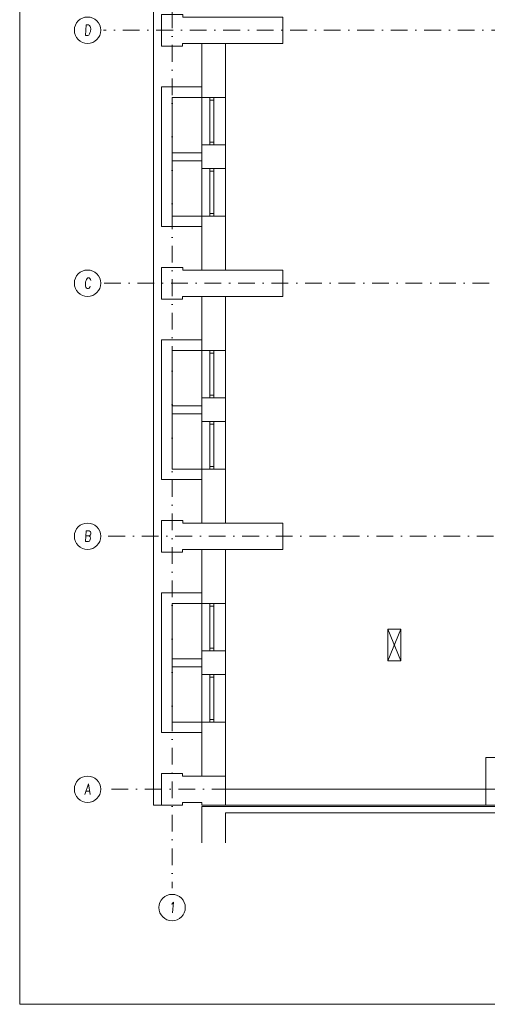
# Model space of a CAD drawing. Header units: millimetres. Extents: x 213386 to 459888, y 74252 to 208052.
# Tile 1 of 256: x 370888 to 379752, y 74252 to 92932. Entities that reach past the tile are written whole.
import ezdxf
from ezdxf.enums import TextEntityAlignment as Align

# ---------------------------------------------------------------- set-up
doc = ezdxf.new("R2010")
doc.units = ezdxf.units.MM
doc.linetypes.add('ČERCHOVANÁ', pattern=[25.4, 12.7, -6.35, 0, -6.35])
for name, color, linetype, lineweight in [('LEGENDA', 255, 'Continuous', 0), ('NOVÁ TENKÁ', 255, 'Continuous', 0), ('OSY', 255, 'Continuous', 0), ('SLOUPY', 255, 'Continuous', 0), ('TENKA', 255, 'Continuous', 0), ('TLUSTA', 255, 'Continuous', 0), ('vzt-tenká', 2, 'Continuous', 20), ('ŽB', 255, 'Continuous', 0)]:
    doc.layers.add(name, color=color, linetype=linetype, lineweight=lineweight)
doc.styles.add('CS-ROMANS', font='romans.shx', dxfattribs={"width": 0.75, "oblique": 5})

msp = doc.modelspace()

# ---------------------------------------------------------------- linework, layer by layer
at = {"layer": 'LEGENDA', "ltscale": 20}
for centre in [(372174.222, 92732.154), (372174.222, 87932.154), (372174.222, 83132.154), (372174.222, 78332.154), (373776.638, 76087.574)]:
    msp.add_circle(centre, 250, dxfattribs=at)
at = {"layer": 'NOVÁ TENKÁ', "ltscale": 5}
for p, q in [((374341.638, 91457.154), (374341.638, 90557.154)), ((374491.638, 91457.154), (374491.638, 90557.154)), ((374566.638, 91457.154), (374566.638, 90557.154)), ((374791.638, 91457.154), (374791.638, 90557.154)), ((374341.638, 90107.154), (374341.638, 89207.154)), ((374491.638, 90107.154), (374491.638, 89207.154)), ((374566.638, 90107.154), (374566.638, 89207.154)), ((374791.638, 90107.154), (374791.638, 89207.154)), ((374341.638, 86657.154), (374341.638, 85757.154)), ((374491.638, 86657.154), (374491.638, 85757.154)), ((374566.638, 86657.154), (374566.638, 85757.154)), ((374791.638, 86657.154), (374791.638, 85757.154)), ((374341.638, 85307.154), (374341.638, 84407.154)), ((374491.638, 85307.154), (374491.638, 84407.154)), ((374566.638, 85307.154), (374566.638, 84407.154)), ((374791.638, 85307.154), (374791.638, 84407.154)), ((374341.638, 81857.154), (374341.638, 80957.154)), ((374491.638, 81857.154), (374491.638, 80957.154)), ((374566.638, 81857.154), (374566.638, 80957.154)), ((374791.638, 81857.154), (374791.638, 80957.154)), ((374341.638, 80507.154), (374341.638, 79607.154)), ((374491.638, 80507.154), (374491.638, 79607.154)), ((374566.638, 80507.154), (374566.638, 79607.154)), ((374791.638, 80507.154), (374791.638, 79607.154))]:
    msp.add_line(p, q, dxfattribs=at)
at = {"layer": 'NOVÁ TENKÁ'}
msp.add_lwpolyline([(373576.638, 97832.154), (373426.638, 97832.154), (373426.638, 78032.154), (373576.638, 78032.154)], dxfattribs=at)
at = {"layer": 'NOVÁ TENKÁ', "ltscale": 5}
for points in [[(374491.638, 91457.154), (374566.638, 91457.154), (374566.638, 91407.154), (374491.638, 91407.154)], [(374491.638, 90557.154), (374566.638, 90557.154), (374566.638, 90607.154), (374491.638, 90607.154)], [(374491.638, 90107.154), (374566.638, 90107.154), (374566.638, 90057.154), (374491.638, 90057.154)], [(374491.638, 89207.154), (374566.638, 89207.154), (374566.638, 89257.154), (374491.638, 89257.154)], [(374491.638, 86657.154), (374566.638, 86657.154), (374566.638, 86607.154), (374491.638, 86607.154)], [(374491.638, 85757.154), (374566.638, 85757.154), (374566.638, 85807.154), (374491.638, 85807.154)], [(374491.638, 85307.154), (374566.638, 85307.154), (374566.638, 85257.154), (374491.638, 85257.154)], [(374491.638, 84407.154), (374566.638, 84407.154), (374566.638, 84457.154), (374491.638, 84457.154)], [(374491.638, 81857.154), (374566.638, 81857.154), (374566.638, 81807.154), (374491.638, 81807.154)], [(374491.638, 80957.154), (374566.638, 80957.154), (374566.638, 81007.154), (374491.638, 81007.154)], [(374491.638, 80507.154), (374566.638, 80507.154), (374566.638, 80457.154), (374491.638, 80457.154)], [(374491.638, 79607.154), (374566.638, 79607.154), (374566.638, 79657.154), (374491.638, 79657.154)]]:
    msp.add_lwpolyline(points, close=True, dxfattribs=at)
at = {"layer": 'OSY', "linetype": 'ČERCHOVANÁ', "ltscale": 25}
for p, q in [((373776.638, 100709.563), (373776.638, 76457.929)), ((385226.638, 92732.154), (372474.222, 92732.154)), ((400113.194, 87932.154), (372474.222, 87932.154)), ((381776.638, 83132.154), (372474.222, 83132.154)), ((390726.638, 78332.154), (372474.222, 78332.154))]:
    msp.add_line(p, q, dxfattribs=at)
at = {"layer": 'SLOUPY'}
for points in [[(379726.638, 78932.154), (379726.638, 78032.154), (380326.638, 78032.154), (380326.638, 78932.154)], [(373576.638, 78032.154), (373576.638, 78632.154), (373976.638, 78632.154), (373976.638, 78582.154), (374791.638, 78582.154), (374791.638, 78032.154), (374341.638, 78032.154), (374341.638, 78082.154), (373976.638, 78082.154), (373976.638, 78032.154)]]:
    msp.add_lwpolyline(points, close=True, dxfattribs=at)
at = {"layer": 'TENKA'}
for p, q in [((377864.138, 80769.654), (378114.138, 81369.654)), ((377864.138, 81369.654), (378114.138, 80769.654))]:
    msp.add_line(p, q, dxfattribs=at)
at = {"layer": 'TENKA', "ltscale": 5}
for points in [[(374341.638, 91657.154), (373576.638, 91657.154), (373576.638, 89007.154), (374341.638, 89007.154)], [(374341.638, 86857.154), (373576.638, 86857.154), (373576.638, 84207.154), (374341.638, 84207.154)], [(374341.638, 82057.154), (373576.638, 82057.154), (373576.638, 79407.154), (374341.638, 79407.154)]]:
    msp.add_lwpolyline(points, dxfattribs=at)
at = {"layer": 'TENKA'}
msp.add_lwpolyline([(377864.138, 81369.654), (378114.138, 81369.654), (378114.138, 80769.654), (377864.138, 80769.654)], close=True, dxfattribs=at)
at = {"layer": 'TLUSTA'}
for p, q in [((374791.638, 91457.154), (374341.638, 91457.154)), ((374791.638, 90557.154), (374341.638, 90557.154)), ((374341.638, 90407.154), (373776.638, 90407.154)), ((374341.638, 90257.154), (373776.638, 90257.154)), ((374791.638, 90107.154), (374341.638, 90107.154)), ((374791.638, 89207.154), (374341.638, 89207.154)), ((374791.638, 86657.154), (374341.638, 86657.154)), ((374791.638, 85757.154), (374341.638, 85757.154)), ((374341.638, 85607.154), (373776.638, 85607.154)), ((374341.638, 85457.154), (373776.638, 85457.154)), ((374791.638, 85307.154), (374341.638, 85307.154)), ((374791.638, 84407.154), (374341.638, 84407.154)), ((374791.638, 81857.154), (374341.638, 81857.154)), ((374791.638, 80957.154), (374341.638, 80957.154)), ((374341.638, 80807.154), (373776.638, 80807.154)), ((374341.638, 80657.154), (373776.638, 80657.154)), ((374791.638, 80507.154), (374341.638, 80507.154)), ((374791.638, 79607.154), (374341.638, 79607.154))]:
    msp.add_line(p, q, dxfattribs=at)
for points in [[(374341.638, 91457.154), (374341.638, 92482.154)], [(374791.638, 91457.154), (374791.638, 92482.154)], [(374341.638, 91457.154), (373776.638, 91457.154), (373776.638, 89207.154), (374341.638, 89207.154)], [(374341.638, 90107.154), (374341.638, 90557.154)], [(374791.638, 90107.154), (374791.638, 90557.154)], [(374341.638, 88182.154), (374341.638, 89207.154)], [(374791.638, 88182.154), (374791.638, 89207.154)], [(374341.638, 86657.154), (374341.638, 87682.154)], [(374791.638, 86657.154), (374791.638, 87682.154)], [(374341.638, 86657.154), (373776.638, 86657.154), (373776.638, 84407.154), (374341.638, 84407.154)], [(374341.638, 85307.154), (374341.638, 85757.154)], [(374791.638, 85307.154), (374791.638, 85757.154)], [(374341.638, 83382.154), (374341.638, 84407.154)], [(374791.638, 83382.154), (374791.638, 84407.154)], [(374341.638, 81857.154), (374341.638, 82882.154)], [(374791.638, 81857.154), (374791.638, 82882.154)], [(374341.638, 81857.154), (373776.638, 81857.154), (373776.638, 79607.154), (374341.638, 79607.154)], [(374341.638, 80507.154), (374341.638, 80957.154)], [(374791.638, 80507.154), (374791.638, 80957.154)], [(374341.638, 78582.154), (374341.638, 79607.154)], [(374791.638, 78582.154), (374791.638, 79607.154)], [(374791.638, 78332.154), (379726.638, 78332.154)], [(374341.638, 78007.154), (390676.638, 78007.154)], [(374341.638, 78007.154), (374341.638, 77318.535)], [(374791.638, 78032.154), (379726.638, 78032.154)], [(374791.638, 77882.154), (390676.638, 77882.154)], [(374791.638, 77882.154), (374791.638, 77318.535)]]:
    msp.add_lwpolyline(points, dxfattribs=at)
at = {"layer": 'vzt-tenká'}
for p in [(370888.036, 103952.119), (412888.036, 74252.119)]:
    msp.add_line(p, (370888.036, 74252.119), dxfattribs=at)
at = {"layer": 'ŽB'}
for points in [[(375876.638, 92982.154), (375876.638, 92482.154), (373976.638, 92482.154), (373976.638, 92432.154), (373576.638, 92432.154), (373576.638, 93032.154), (373977.638, 93032.154), (373977.638, 92982.154), (375876.638, 92982.154)], [(375876.638, 88182.154), (375876.638, 87682.154), (373976.638, 87682.154), (373976.638, 87632.154), (373576.638, 87632.154), (373576.638, 88232.154), (373977.638, 88232.154), (373977.638, 88182.154), (375876.638, 88182.154)], [(375876.638, 83382.154), (375876.638, 82882.154), (373976.638, 82882.154), (373976.638, 82832.154), (373576.638, 82832.154), (373576.638, 83432.154), (373977.638, 83432.154), (373977.638, 83382.154), (375876.638, 83382.154)]]:
    msp.add_lwpolyline(points, dxfattribs=at)

# ---------------------------------------------------------------- texts
at = {"layer": 'LEGENDA', "ltscale": 20, "style": 'CS-ROMANS', "oblique": 5, "width": 0.75}
for s, p in [('D', (372174.222, 92732.154)), ('C', (372174.222, 87932.154)), ('B', (372174.222, 83132.154)), ('A', (372174.222, 78332.154)), ('1', (373776.638, 76087.574))]:
    msp.add_text(s, height=200, dxfattribs=at).set_placement(p, align=Align.MIDDLE)

doc.saveas('drawing.dxf')
